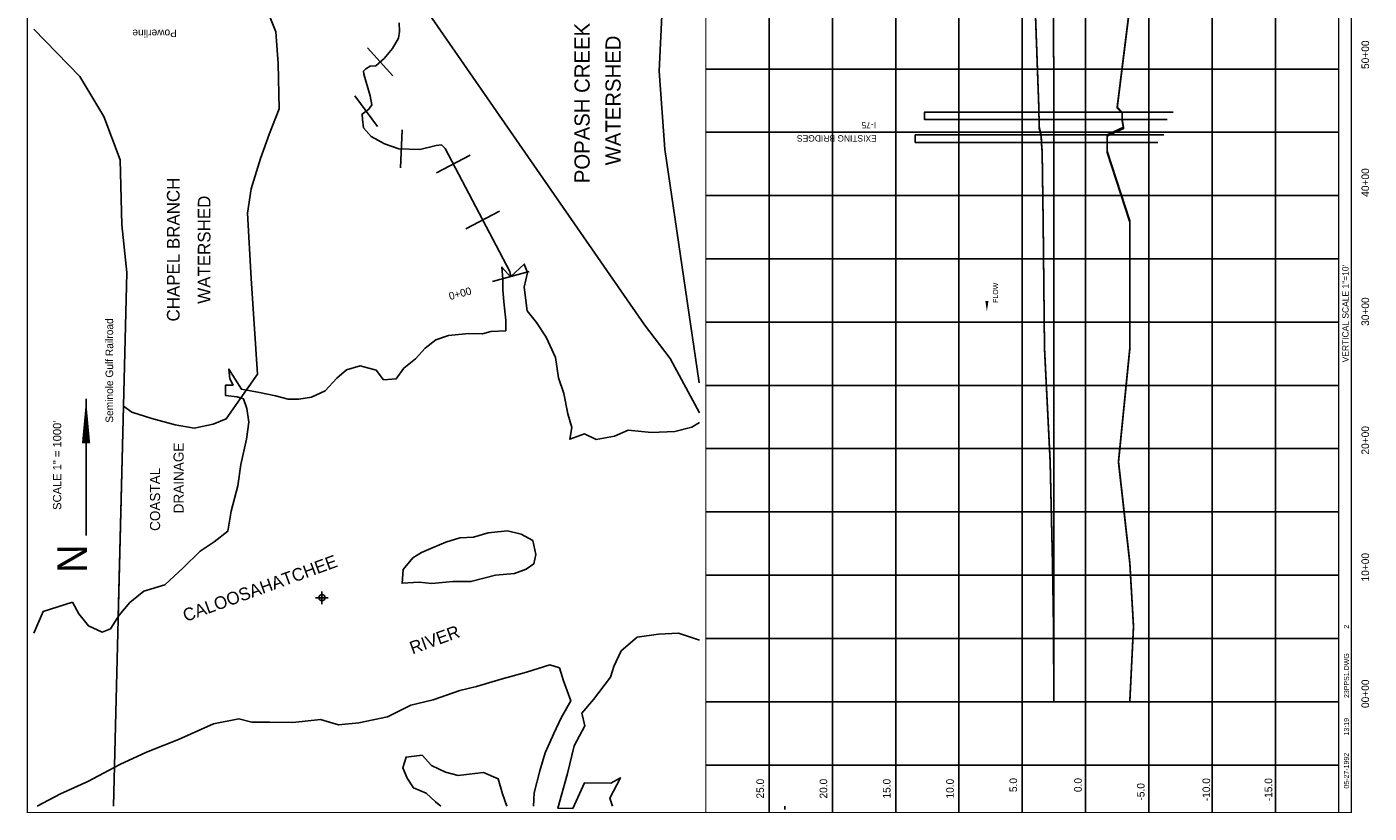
# Model space of a CAD drawing. Extents: x 233002 to 243722, y 858037 to 874047.
# Tile 1 of 2: x 233002 to 243608, y 858037 to 864250. Entities that reach past the tile are written whole.
import ezdxf
from ezdxf.enums import TextEntityAlignment as Align

# ---------------------------------------------------------------- set-up
doc = ezdxf.new("R2010")
doc.units = 0
doc.header["$LTSCALE"] = 800
doc.header["$PDMODE"] = 34
doc.header["$PDSIZE"] = 50
for name, pattern in [('DASHED', [0]), ('DIVIDE', [0]), ('STREAM', [0])]:
    doc.linetypes.add(name, pattern=pattern)
doc.layers.get('0').update_dxf_attribs({"linetype": 'CONTINUOUS'})
for name, color, linetype in [('BORDER', 1, 'CONTINUOUS'), ('EXISTING', 7, 'CONTINUOUS'), ('GRID', 2, 'CONTINUOUS'), ('MAJROADS', 9, 'CONTINUOUS'), ('POWERLINES', 14, 'DIVIDE'), ('PROPOSED', 7, 'CONTINUOUS'), ('RR', 13, 'CONTINUOUS'), ('SEC', 2, 'CONTINUOUS'), ('STATIONS', 7, 'CONTINUOUS'), ('TEXT', 7, 'CONTINUOUS'), ('TRUNKS', 5, 'STREAM'), ('WATER', 4, 'CONTINUOUS'), ('WSHEDS', 3, 'CONTINUOUS')]:
    doc.layers.add(name, color=color, linetype=linetype)

# ---------------------------------------------------------------- blocks, each defined once
blk = doc.blocks.new('LOGON')
at = {"color": 0}
blk.add_attdef('DATE', text='', height=1, dxfattribs=at).set_placement((-1.87, 1.76), align=Align.RIGHT)
for tag, p in [('TIME', (1.56, 1.76)), ('DRAWING', (8.97, 1.76)), ('OPERATOR', (22.66, 1.76))]:
    blk.add_attdef(tag, p, '', height=1, dxfattribs=at)
blk = doc.blocks.new('FLARROW')
at = {"color": 0}
blk.add_lwpolyline([(-0.28, 0.019, 0, 0.05, 0), (-0.112, 0.019, 0, 0, -0.087559), (-0.012, 0.001, 0, 0, 0.245722), (0.075, 0.013, 0, 0, -0.309425), (0.212, 0.015, 0, 0, 0), (0.278, 0.013, 0, 0, 0)], format="xyseb", dxfattribs=at)
blk.add_text('FLOW', height=0.08, dxfattribs=at).set_placement((0.015, -0.157), align=Align.CENTER)

msp = doc.modelspace()

# ---------------------------------------------------------------- linework, layer by layer
at = {"layer": 'BORDER', "color": 0, "const_width": 10}
msp.add_lwpolyline([(243467, 858042), (243467, 874042), (233007, 874042), (233007, 858042)], close=True, dxfattribs=at)
for points in [[(238367, 858042), (238367, 874042)], [(243367, 858042), (243367, 874042)]]:
    msp.add_lwpolyline(points, dxfattribs=at)
at = {"layer": 'EXISTING', "color": 0}
msp.add_lwpolyline([(241115, 864417), (241116, 863617), (241116, 863577), (241116, 863517), (241116, 863457), (241116, 863397), (241116, 863337), (241116, 863267), (241116, 862717), (241116, 861717), (241117, 860817), (241117, 860017), (241117, 859517), (241117, 858927), (241115, 859517), (241106, 860017), (241088, 860817), (241043, 861717), (241033, 862717), (241025, 863267), (241020, 863337), (241017, 863397), (241001, 863457), (241001, 863517), (240999, 863577), (240997, 863617), (240969, 864417)], dxfattribs=at)
at = {"layer": 'EXISTING', "color": 0, "linetype": 'DASHED'}
for points in [[(241717, 858927), (241747, 859517), (241717, 860017), (241627, 860817), (241717, 861717), (241717, 862717), (241537, 863267), (241537, 863337), (241537, 863397), (241667, 863457), (241657, 863517), (241657, 863577), (241617, 863617), (241717, 864417)], [(242058, 863577), (240095, 863577), (240095, 863517), (242011, 863517)], [(241985, 863397), (240022, 863397), (240022, 863337), (241938, 863337)]]:
    msp.add_lwpolyline(points, dxfattribs=at)
at = {"layer": 'GRID', "color": 0}
for points in [[(238867, 858042), (238867, 874042)], [(239367, 858042), (239367, 874042)], [(239867, 858042), (239867, 874042)], [(240367, 858042), (240367, 874042)], [(240867, 858042), (240867, 874042)], [(241367, 858042), (241367, 874042)], [(241867, 858042), (241867, 874042)], [(242367, 858042), (242367, 874042)], [(242867, 858042), (242867, 874042)], [(243367, 863917), (238367, 863917)], [(243367, 863417), (238367, 863417)], [(243367, 862917), (238367, 862917)], [(243367, 862417), (238367, 862417)], [(243367, 861917), (238367, 861917)], [(243367, 861417), (238367, 861417)], [(243367, 860917), (238367, 860917)], [(243367, 860417), (238367, 860417)], [(243367, 859917), (238367, 859917)], [(243367, 859417), (238367, 859417)], [(243367, 858917), (238367, 858917)], [(243367, 858417), (238367, 858417)]]:
    msp.add_lwpolyline(points, dxfattribs=at)
at = {"layer": 'MAJROADS', "color": 0}
for points in [[(233057, 868294), (233205, 868205), (233358, 868109), (233423, 868013), (233617, 867884), (233733, 867758), (233875, 867601), (234039, 867444), (237881, 861895), (238086, 861630), (238317, 861201)], [(238991, 858092), (238991, 858065)]]:
    msp.add_lwpolyline(points, dxfattribs=at)
at = {"layer": 'PROPOSED', "color": 0}
msp.add_lwpolyline([(241115, 864407), (241116, 863607), (241116, 863567), (241116, 863507), (241116, 863447), (241116, 863387), (241116, 863327), (241116, 863257), (241116, 862707), (241116, 861707), (241117, 860807), (241117, 860007), (241117, 859507), (241117, 858917), (241115, 859507), (241106, 860007), (241088, 860807), (241043, 861707), (241033, 862707), (241025, 863257), (241020, 863327), (241017, 863387), (241001, 863447), (241001, 863507), (240999, 863567), (240997, 863607), (240969, 864407)], dxfattribs=at)
at = {"layer": 'PROPOSED', "color": 0, "linetype": 'DASHED'}
for points in [[(241717, 858917), (241747, 859507), (241717, 860007), (241627, 860807), (241717, 861707), (241717, 862707), (241537, 863257), (241537, 863327), (241537, 863387), (241667, 863447), (241657, 863507), (241657, 863567), (241617, 863607), (241717, 864407)], [(242058, 863577), (240095, 863577), (240095, 863517), (242011, 863517)], [(241985, 863397), (240022, 863397), (240022, 863337), (241938, 863337)]]:
    msp.add_lwpolyline(points, dxfattribs=at)
at = {"layer": 'RR', "color": 0}
msp.add_lwpolyline([(233057, 864233), (233421, 863858), (233610, 863541), (233739, 863199), (233753, 862685), (233791, 862310), (233687, 858092)], dxfattribs=at)
at = {"layer": 'SEC', "color": 0}
msp.add_point((235334, 859739), dxfattribs=at)
at = {"layer": 'STATIONS', "color": 0}
for p, q in [((235693, 864084), (235895, 863863)), ((235594, 863705), (235772, 863464)), ((235955, 863136), (235967, 863436)), ((236238, 863096), (236504, 863236)), ((236470, 862654), (236736, 862793)), ((236682, 862239), (236972, 862316))]:
    msp.add_line(p, q, dxfattribs=at)
at = {"layer": 'TEXT', "color": 0}
msp.add_line((233470, 861311), (233470, 860231), dxfattribs=at)
msp.add_lwpolyline([(233470, 861311, 0, 65.7, 0), (233470, 860959, 65.7, 65.7, 0)], format="xyseb", dxfattribs=at)
at = {"layer": 'TRUNKS', "color": 0}
msp.add_lwpolyline([(236827, 862277), (236817, 862316), (236306, 863290), (236278, 863317), (236237, 863314), (236107, 863280), (235941, 863287), (235829, 863325), (235723, 863384), (235662, 863453), (235653, 863521), (235651, 863561), (235703, 863599), (235728, 863633), (235716, 863705), (235664, 863877), (235663, 863901), (235681, 863918), (235714, 863939), (235760, 863942), (235825, 864001), (235890, 864080), (235938, 864162), (235946, 864214), (235943, 864282)], dxfattribs=at)
at = {"layer": 'WATER', "color": 0}
for points in [[(233364, 859703), (233414, 859611), (233488, 859518), (233597, 859467), (233664, 859492), (233732, 859600), (233816, 859700), (233926, 859791), (234093, 859841), (234237, 859974), (234372, 860107), (234481, 860181), (234590, 860264), (234616, 860423), (234668, 860624), (234694, 860791), (234737, 860992), (234755, 861126), (234739, 861235), (234714, 861310), (234664, 861327), (234572, 861336), (234573, 861420), (234631, 861420), (234607, 861470), (234599, 861546), (234698, 861386), (234840, 861360), (234966, 861334), (235066, 861308), (235150, 861307), (235251, 861324), (235360, 861373), (235452, 861473), (235528, 861539), (235637, 861572), (235763, 861538), (235821, 861462), (235921, 861470), (235981, 861553), (236073, 861628), (236149, 861711), (236233, 861778), (236334, 861810), (236493, 861826), (236602, 861825), (236669, 861842), (236786, 861849), (236787, 861933), (236771, 862076), (236764, 862176), (236764, 862260), (236756, 862352), (236823, 862276), (236932, 862376), (236957, 862309), (236931, 862192), (236955, 862007), (237030, 861915), (237104, 861797), (237179, 861637), (237203, 861478), (237244, 861352), (237276, 861193), (237309, 861084), (237292, 860992), (237409, 861033), (237501, 860990), (237644, 861015), (237753, 861064), (237937, 861046), (238121, 861053), (238255, 861086), (238317, 861123)], [(233057, 859460), (233131, 859631), (233364, 859703)], [(237629, 858092), (237608, 858156), (237693, 858315), (237617, 858274), (237408, 858275), (237315, 858074), (237197, 858075), (237274, 858351), (237326, 858568), (237410, 858727), (237386, 858827), (237478, 858936), (237613, 859111), (237639, 859195), (237698, 859320), (237824, 859428), (237992, 859452), (238151, 859460), (238317, 859403)], [(237005, 858092), (237011, 858197), (237054, 858372), (237097, 858514), (237165, 858665), (237224, 858790), (237301, 858923), (237243, 859083), (237210, 859184), (237135, 859209), (236950, 859152), (236749, 859095), (236556, 859037), (236422, 859005), (236212, 858931), (236036, 858890), (235851, 858799), (235624, 858751), (235465, 858735), (235323, 858778), (235105, 858754), (234921, 858755), (234779, 858756), (234678, 858782), (234477, 858742), (234200, 858618), (233948, 858519), (233738, 858420), (233485, 858288), (233267, 858189), (233085, 858092)], [(236272, 858092), (236232, 858127), (236157, 858194), (236056, 858237), (236007, 858312), (235974, 858396), (235999, 858480), (236125, 858496), (236200, 858412), (236309, 858361), (236409, 858335), (236543, 858351), (236610, 858359), (236727, 858307), (236760, 858190), (236794, 858092)]]:
    msp.add_lwpolyline(points, dxfattribs=at)
msp.add_lwpolyline([(236369, 859868), (236511, 859867), (236704, 859916), (236855, 859931), (236948, 859964), (237007, 860006), (237024, 860081), (237000, 860190), (236908, 860241), (236799, 860267), (236648, 860251), (236531, 860218), (236422, 860211), (236313, 860178), (236212, 860137), (236119, 860096), (236052, 860054), (235976, 859963), (235967, 859854), (236101, 859861), (236202, 859852)], close=True, dxfattribs=at)
at = {"layer": 'WSHEDS', "color": 0}
for points in [[(238315, 861438), (238042, 863284), (237998, 863900), (238021, 864396), (238070, 866257), (238141, 873992)], [(233057, 866281), (233249, 866282), (233249, 866115), (233725, 866108), (233706, 865264), (233805, 865054), (233942, 864903), (234081, 864790), (234379, 864667), (234577, 864633), (234786, 864533), (234887, 864416), (234970, 864210), (234988, 863961), (234995, 863602), (234919, 863407), (234847, 863209), (234774, 862969), (234745, 862777), (234774, 862263), (234825, 861505), (234688, 861311)], [(234688, 861311), (234577, 861153), (234473, 861111), (234324, 861079), (234175, 861105), (233990, 861156), (233832, 861206), (233765, 861252), (233791, 862310), (233753, 862685), (233739, 863199), (233610, 863541), (233421, 863858), (233057, 864233)], [(233765, 861252), (233724, 859588)]]:
    msp.add_lwpolyline(points, dxfattribs=at)

# ---------------------------------------------------------------- block references
at = {"layer": 'TEXT', "color": 0, "xscale": 40, "yscale": 40, "zscale": 40, "rotation": 90}
msp.add_blockref('LOGON', (243519, 858588), dxfattribs=at).add_auto_attribs({'DATE': '05-27-1992', 'TIME': '13:19', 'OPERATOR': '2', 'DRAWING': '23PPS1.DWG'})
at = {"layer": 'TRUNKS', "color": 0, "xscale": 500, "yscale": 500, "zscale": 500, "rotation": 90}
msp.add_blockref('FLARROW', (240597, 862141), dxfattribs=at)

# ---------------------------------------------------------------- texts
at = {"layer": 'POWERLINES', "color": 0}
msp.add_text('Powerline', height=60, rotation=180, dxfattribs=at).set_placement((234188, 864229))
at = {"layer": 'RR', "color": 0}
msp.add_text('Seminole Gulf Railroad', height=60, rotation=90, dxfattribs=at).set_placement((233684, 861122))
at = {"layer": 'STATIONS', "color": 0}
msp.add_text('0+00', height=60, rotation=14.8941, dxfattribs=at).set_placement((236433, 862114), align=Align.CENTER)
at = {"layer": 'TEXT', "color": 0}
for s, height, rotation, p in [('POPASH CREEK', 120, 90, (237449, 863015)), ('WATERSHED', 120, 90, (237694, 863156)), ('I-75', 50, 180, (239712, 863499)), ('EXISTING BRIDGES', 50, 180, (239718, 863394)), ('CHAPEL BRANCH', 100, 90, (234209, 861922)), ('WATERSHED', 100, 90, (234453, 862062)), ('VERTICAL SCALE 1"=10\'', 50, 90, (243445, 861599)), ('DRAINAGE', 80, 90, (234241, 860406)), ('COASTAL', 80, 90, (234055, 860267)), ('5.0', 60, 90, (240826, 858203)), ('0.0', 60, 90, (241337, 858203)), ('25.0', 60, 90, (238826, 858152)), ('20.0', 60, 90, (239326, 858152)), ('15.0', 60, 90, (239826, 858152)), ('10.0', 60, 90, (240326, 858152)), ('-5.0', 60, 90, (241833, 858136))]:
    msp.add_text(s, height=height, rotation=rotation, dxfattribs=at).set_placement(p)
for s, height, p in [('50+00', 60, (243607, 864030)), ('40+00', 60, (243607, 863020)), ('30+00', 60, (243607, 862000)), ('SCALE 1" = 1000\'', 65.73, (233274, 860786)), ('20+00', 60, (243607, 860983)), ('N', 235, (233477, 860048)), ('10+00', 60, (243607, 859980)), ('00+00', 60, (243607, 858980)), ('-10.0', 60, (242351, 858222)), ('-15.0', 60, (242842, 858222))]:
    msp.add_text(s, height=height, rotation=90, dxfattribs=at).set_placement(p, align=Align.CENTER)
at = {"layer": 'WATER', "color": 0}
for s, p in [('CALOOSAHATCHEE', (234257, 859547)), ('RIVER', (236049, 859291))]:
    msp.add_text(s, height=100, rotation=20, dxfattribs=at).set_placement(p)

doc.saveas('drawing.dxf')
